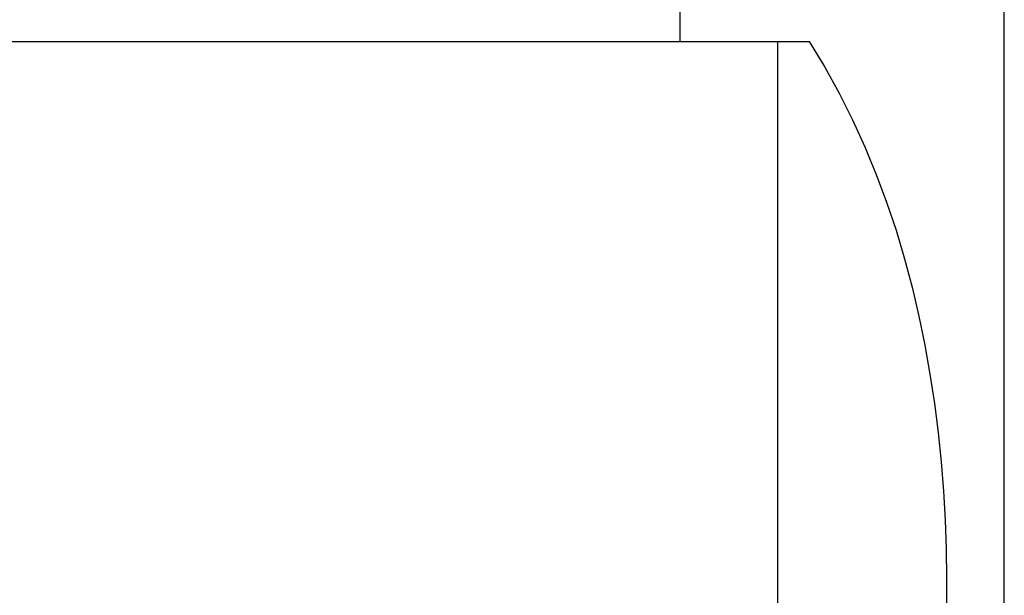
# Model space of a CAD drawing. Header units: metres. Extents: x 779 to 7046, y -512 to 9570.
# Tile 169 of 256: x 2480.474 to 2481.081, y -213.411 to -213.056. Entities that reach past the tile are written whole.
import ezdxf

# ---------------------------------------------------------------- set-up
doc = ezdxf.new("R2010")
doc.units = ezdxf.units.M
doc.linetypes.add('CIĄGłA', pattern=[0])
for name, color, linetype in [('1__logo', 7, 'Continuous'), ('PDF _Geometria', 7, 'Continuous'), ('TB_OBRYS1', 3, 'Continuous')]:
    doc.layers.add(name, color=color, linetype=linetype)
doc.layers.add('BK_Beton', color=2, linetype='Continuous', lineweight=15)

# ---------------------------------------------------------------- blocks, each defined once
blk = doc.blocks.new('B-B')
at = {"layer": '1__logo', "color": 18, "lineweight": 25, "true_color": 0x000000}
for p, q in [((25.65314, -77.84609, -10.04), (25.65672, -77.86531, -10.04)), ((25.65314, -77.84609, -10.04), (25.65672, -77.86531, -10.04)), ((25.65314, -77.84609, -10.04), (25.65672, -77.86531, -10.04)), ((25.65314, -77.84609, -10.04), (25.65672, -77.86531, -10.04)), ((25.65672, -77.86531, -10.04), (25.64296, -77.87759, -10.04)), ((25.65672, -77.86531, -10.04), (25.64296, -77.87759, -10.04)), ((25.65672, -77.86531, -10.04), (25.64296, -77.87759, -10.04)), ((25.65672, -77.86531, -10.04), (25.64296, -77.87759, -10.04)), ((25.65672, -77.86531, -10.04), (25.65672, -77.86531, -10.04)), ((25.65672, -77.86531, -10.04), (25.65672, -77.86531, -10.04)), ((25.64296, -77.87759, -10.04), (25.62874, -77.88929, -10.04)), ((25.64296, -77.87759, -10.04), (25.62874, -77.88929, -10.04)), ((25.64296, -77.87759, -10.04), (25.62874, -77.88929, -10.04)), ((25.64296, -77.87759, -10.04), (25.62874, -77.88929, -10.04)), ((25.62874, -77.88929, -10.04), (25.61409, -77.9004, -10.04)), ((25.62874, -77.88929, -10.04), (25.61409, -77.9004, -10.04)), ((25.62874, -77.88929, -10.04), (25.61409, -77.9004, -10.04)), ((25.62874, -77.88929, -10.04), (25.61409, -77.9004, -10.04)), ((25.61409, -77.9004, -10.04), (25.5991, -77.9109, -10.04)), ((25.61409, -77.9004, -10.04), (25.5991, -77.9109, -10.04)), ((25.61409, -77.9004, -10.04), (25.5991, -77.9109, -10.04)), ((25.61409, -77.9004, -10.04), (25.5991, -77.9109, -10.04)), ((25.5991, -77.9109, -10.04), (25.58376, -77.92089, -10.04)), ((25.5991, -77.9109, -10.04), (25.58376, -77.92089, -10.04)), ((25.5991, -77.9109, -10.04), (25.58376, -77.92089, -10.04)), ((25.5991, -77.9109, -10.04), (25.58376, -77.92089, -10.04)), ((25.58376, -77.92089, -10.04), (25.56803, -77.93029, -10.04)), ((25.58376, -77.92089, -10.04), (25.56803, -77.93029, -10.04)), ((25.58376, -77.92089, -10.04), (25.56803, -77.93029, -10.04)), ((25.58376, -77.92089, -10.04), (25.56803, -77.93029, -10.04)), ((25.56803, -77.93029, -10.04), (25.55208, -77.93919, -10.04)), ((25.56803, -77.93029, -10.04), (25.55208, -77.93919, -10.04)), ((25.56803, -77.93029, -10.04), (25.55208, -77.93919, -10.04)), ((25.56803, -77.93029, -10.04), (25.55208, -77.93919, -10.04)), ((25.55208, -77.93919, -10.04), (25.5358, -77.94752, -10.04)), ((25.55208, -77.93919, -10.04), (25.5358, -77.94752, -10.04)), ((25.55208, -77.93919, -10.04), (25.5358, -77.94752, -10.04)), ((25.55208, -77.93919, -10.04), (25.5358, -77.94752, -10.04)), ((25.5358, -77.94752, -10.04), (25.5193, -77.95541, -10.04)), ((25.5358, -77.94752, -10.04), (25.5193, -77.95541, -10.04)), ((25.5358, -77.94752, -10.04), (25.5193, -77.95541, -10.04)), ((25.5358, -77.94752, -10.04), (25.5193, -77.95541, -10.04)), ((25.5193, -77.95541, -10.04), (25.50262, -77.96275, -10.04)), ((25.5193, -77.95541, -10.04), (25.50262, -77.96275, -10.04)), ((25.5193, -77.95541, -10.04), (25.50262, -77.96275, -10.04)), ((25.5193, -77.95541, -10.04), (25.50262, -77.96275, -10.04)), ((25.50262, -77.96275, -10.04), (25.48571, -77.96965, -10.04)), ((25.50262, -77.96275, -10.04), (25.48571, -77.96965, -10.04)), ((25.50262, -77.96275, -10.04), (25.48571, -77.96965, -10.04)), ((25.50262, -77.96275, -10.04), (25.48571, -77.96965, -10.04)), ((25.48571, -77.96965, -10.04), (25.46862, -77.97604, -10.04)), ((25.48571, -77.96965, -10.04), (25.46862, -77.97604, -10.04)), ((25.48571, -77.96965, -10.04), (25.46862, -77.97604, -10.04)), ((25.48571, -77.96965, -10.04), (25.46862, -77.97604, -10.04)), ((25.46862, -77.97604, -10.04), (25.45141, -77.98201, -10.04)), ((25.46862, -77.97604, -10.04), (25.45141, -77.98201, -10.04)), ((25.46862, -77.97604, -10.04), (25.45141, -77.98201, -10.04)), ((25.46862, -77.97604, -10.04), (25.45141, -77.98201, -10.04)), ((25.45141, -77.98201, -10.04), (25.43408, -77.98756, -10.04)), ((25.45141, -77.98201, -10.04), (25.43408, -77.98756, -10.04)), ((25.45141, -77.98201, -10.04), (25.43408, -77.98756, -10.04)), ((25.45141, -77.98201, -10.04), (25.43408, -77.98756, -10.04)), ((25.43408, -77.98756, -10.04), (25.41666, -77.99267, -10.04)), ((25.43408, -77.98756, -10.04), (25.41666, -77.99267, -10.04)), ((25.43408, -77.98756, -10.04), (25.41666, -77.99267, -10.04)), ((25.43408, -77.98756, -10.04), (25.41666, -77.99267, -10.04)), ((25.41666, -77.99267, -10.04), (25.39921, -77.99735, -10.04)), ((25.41666, -77.99267, -10.04), (25.39921, -77.99735, -10.04)), ((25.41666, -77.99267, -10.04), (25.39921, -77.99735, -10.04)), ((25.41666, -77.99267, -10.04), (25.39921, -77.99735, -10.04)), ((25.3817, -78.00168, -10.04), (25.3642, -78.00561, -10.04)), ((25.3817, -78.00168, -10.04), (25.3642, -78.00561, -10.04)), ((25.3817, -78.00168, -10.04), (25.3642, -78.00561, -10.04)), ((25.3817, -78.00168, -10.04), (25.3642, -78.00561, -10.04)), ((25.39921, -77.99735, -10.04), (25.3817, -78.00168, -10.04)), ((25.39921, -77.99735, -10.04), (25.3817, -78.00168, -10.04)), ((25.39921, -77.99735, -10.04), (25.3817, -78.00168, -10.04)), ((25.39921, -77.99735, -10.04), (25.3817, -78.00168, -10.04)), ((25.3642, -78.00561, -10.04), (25.34671, -78.00914, -10.04)), ((25.3642, -78.00561, -10.04), (25.34671, -78.00914, -10.04)), ((25.3642, -78.00561, -10.04), (25.34671, -78.00914, -10.04)), ((25.3642, -78.00561, -10.04), (25.34671, -78.00914, -10.04)), ((25.34671, -78.00914, -10.04), (25.32929, -78.01233, -10.04)), ((25.34671, -78.00914, -10.04), (25.32929, -78.01233, -10.04)), ((25.34671, -78.00914, -10.04), (25.32929, -78.01233, -10.04)), ((25.34671, -78.00914, -10.04), (25.32929, -78.01233, -10.04))]:
    blk.add_line(p, q, dxfattribs=at)
at = {"layer": 'BK_Beton', "color": 18, "lineweight": 25, "true_color": 0x000000, "elevation": -10.04}
blk.add_lwpolyline([(25.1582, -78.08046), (26.03811, -77.91657), (26.00149, -77.71995), (25.64212, -77.78689)], dxfattribs=at)
at = {"layer": 'TB_OBRYS1', "color": 18, "lineweight": 25, "true_color": 0x000000, "elevation": -10.04}
blk.add_lwpolyline([(25.45715, -76.79386), (25.65314, -77.84609), (24.96498, -77.97427), (23.13384, -68.14335), (23.822, -68.01517), (25.23958, -75.62579)], dxfattribs=at)

msp = doc.modelspace()

# ---------------------------------------------------------------- block references
at = {"layer": 'PDF _Geometria', "linetype": 'CIĄGłA', "rotation": 79.44877770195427}
msp.add_blockref('B-B', (2399.71412, -224.03405, 10.04), dxfattribs=at)

doc.saveas('drawing.dxf')
